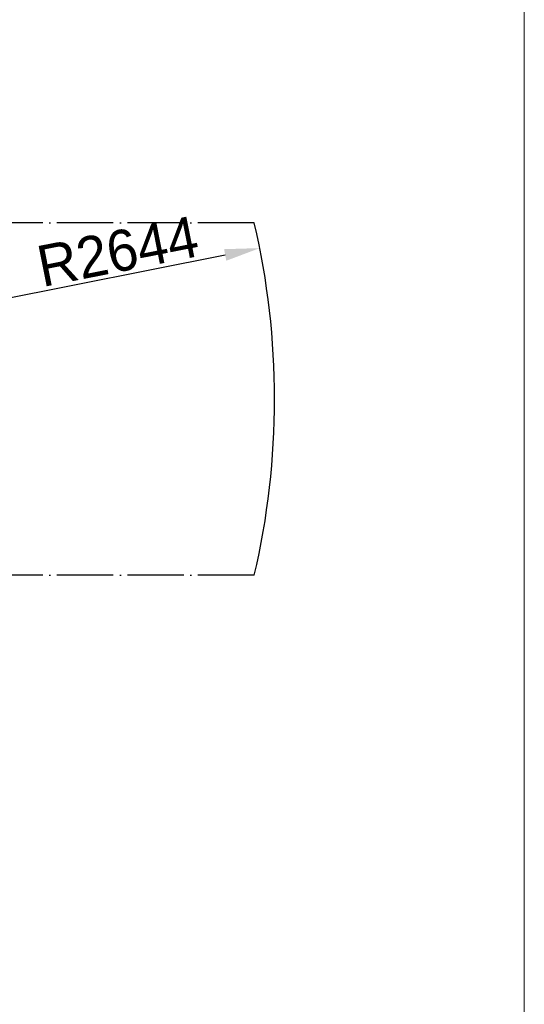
# Model space of a CAD drawing. Header units: millimetres. Extents: x -10540 to 6039, y -7467 to 6433.
# Tile 86 of 236: x -2615 to -896, y -4114 to -762. Entities that reach past the tile are written whole.
import ezdxf

# ---------------------------------------------------------------- set-up
doc = ezdxf.new("R2010")
doc.units = ezdxf.units.MM
doc.header["$LTSCALE"] = 8
doc.header["$PDSIZE"] = -1
doc.linetypes.add('ACAD_ISO04W100', pattern=[30, 24, -3, 0, -3])
doc.layers.get('Defpoints').update_dxf_attribs({"true_color": 0x5e5e5e})
doc.layers.add('1轮廓实线层', color=7, linetype='Continuous', lineweight=18)
doc.layers.add('图框层', color=7, linetype='Continuous', lineweight=18)
doc.dimstyles.new('ISO-25', dxfattribs={"dimscale": 20, "dimtxt": 5, "dimasz": 6, "dimexe": 6, "dimexo": 0.625, "dimtad": 1, "dimtoh": 1, "dimdec": 0, "dimtxsty": 'Standard', "dimcen": 2.5, "dimclrd": 1, "dimclre": 1, "dimclrt": 4, "dimadec": 1, "dimazin": 2, "dimtfac": 1, "dimtdec": 0, "dimtmove": 0, "dimatfit": 0, "dimfxl": 1, "dimarcsym": 0})

# ---------------------------------------------------------------- blocks, each defined once
blk = doc.blocks.new('ZwmFrameMain_A4^_^无分区图框^_^portrait')
at = {"layer": '1轮廓实线层'}
blk.add_line((180, 287), (180, 0), dxfattribs=at)
blk = doc.blocks.new('*D82')
at = {"color": 1, "lineweight": -2, "transparency": 16777216}
blk.add_line((-4390.8, -2053.7), (-1914.8, -1562.8), dxfattribs=at)
at = {"color": 1, "transparency": 16777216}
blk.add_solid([(-1918.7, -1543.2), (-1910.9, -1582.5), (-1797.1, -1539.5)], dxfattribs=at)
at = {"layer": 'Defpoints', "color": 0, "transparency": 16777216}
for p in [(-1797.1, -1539.5), (-4390.8, -2053.7)]:
    blk.add_point(p, dxfattribs=at)
at = {"color": 4, "transparency": 16777216, "insert": (-2280.8, -1551.3), "char_height": 100, "attachment_point": 5, "rotation": 11.2124}
blk.add_mtext('{\\H1.4x;R2644}', dxfattribs=at)

msp = doc.modelspace()

# ---------------------------------------------------------------- linework, layer by layer
at = {"color": 2, "linetype": 'ACAD_ISO04W100'}
for p, q in [((-1815.6, -1453.7), (-6966.1, -1453.7)), ((-1815.6, -2653.7), (-6966.1, -2653.7))]:
    msp.add_line(p, q, dxfattribs=at)
at = {"color": 4}
msp.add_arc((-4390.8, -2053.7), 2644.2, 346.8847, 13.1153, dxfattribs=at)

# ---------------------------------------------------------------- block references
at = {"layer": '图框层', "xscale": 46.8, "yscale": 46.8, "zscale": 46.8}
msp.add_blockref('ZwmFrameMain_A4^_^无分区图框^_^portrait', (-9320, -7232.9), dxfattribs=at)

# ---------------------------------------------------------------- dimensions: what is measured, and where the dimension line sits
dim = msp.add_radius_dim(center=(-4390.8, -2053.7), mpoint=(-1797.1, -1539.5), text='{\\H1.4x;<>}', dimstyle='ISO-25')
dim.commit()
dim.dimension.update_dxf_attribs({"geometry": '*D82', "text_midpoint": (-2264.7, -1632.2), "dimtype": 164})

doc.saveas('drawing.dxf')
